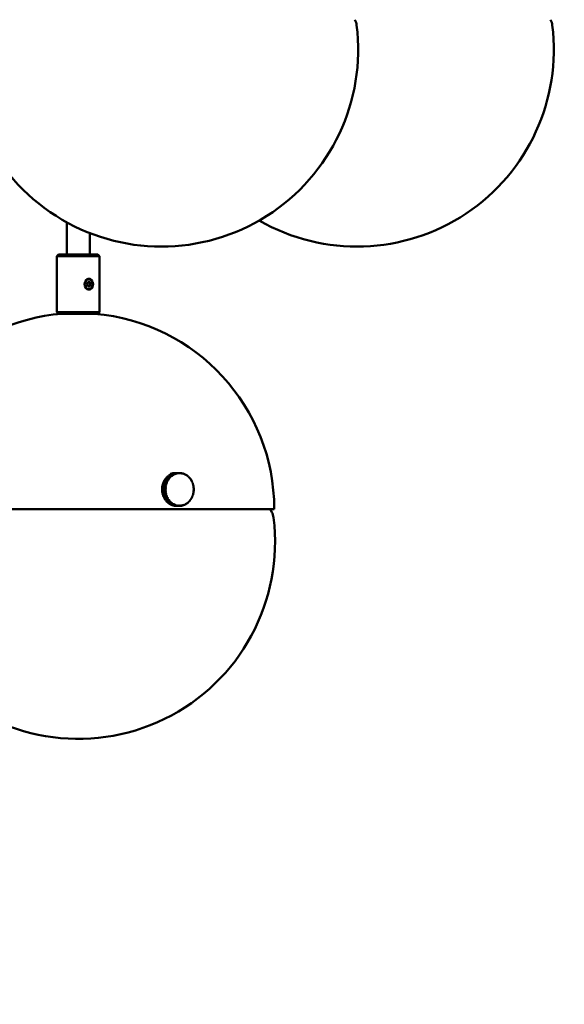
# Model space of a CAD drawing. Header units: millimetres. Extents: x 849 to 4035, y 828 to 3843.
# Tile 42 of 105: x 2431 to 2597, y 1395 to 1695. Entities that reach past the tile are written whole.
import ezdxf

# ---------------------------------------------------------------- set-up
doc = ezdxf.new("R2010")
doc.units = ezdxf.units.MM
doc.header["$LTSCALE"] = 15
doc.layers.add('Widoczne (ISO)', color=7, linetype='Continuous', lineweight=50)
doc.layers.add('Wymiar (ISO)', color=7, linetype='Continuous', lineweight=18)
doc.styles.add('Tekst notatki (ISO)', font='tahoma.ttf')
doc.dimstyles.new('Domyślne (ISO)', dxfattribs={"dimscale": 15, "dimtxt": 3, "dimasz": 3, "dimexe": 3.175, "dimexo": 0, "dimgap": 0.762, "dimtad": 1, "dimdec": 1, "dimlfac": 0.03937, "dimrnd": 1e-08, "dimzin": 0, "dimdsep": 46, "dimtxsty": 'Tekst notatki (ISO)', "dimblk": 'Filled-1', "dimcen": 0.09, "dimdle": 10, "dimse1": 1, "dimse2": 1, "dimclrd": 256, "dimclre": 256, "dimclrt": 256, "dimadec": 0, "dimazin": 0, "dimtfac": 0.666667, "dimtmove": 0, "dimatfit": 3, "dimfxl": 1, "dimtolj": 1, "dimlwd": 15, "dimlwe": 15, "dimarcsym": 0})

# ---------------------------------------------------------------- blocks, each defined once
blk = doc.blocks.new('Filled-1')
at = {"color": 0}
for p, q in [((0, 0), (-1, 0.25)), ((-1, 0.25), (-1, -0.25)), ((-1, 0), (0, 0)), ((-1, -0.25), (0, 0))]:
    blk.add_line(p, q, dxfattribs=at)
at = {"color": 0, "flags": 128}
blk.add_lwpolyline([(-1, -0.25), (0, 0), (-1, 0.25), (-1, -0.25)], dxfattribs=at)
at = {"color": 0}
blk.add_solid([(-1, -0.25), (0, 0), (-1, 0.25), (-1, -0.25)], dxfattribs=at)
blk = doc.blocks.new('*D6')
at = {"layer": 'Defpoints', "color": 0, "transparency": 16777216}
for p in [(2539.48, 1773.6), (2826.63, 1773.6), (2278.48, 1176.06)]:
    blk.add_point(p, dxfattribs=at)
at = {"layer": 'Wymiar (ISO)', "lineweight": 15, "transparency": 16777216}
blk.add_line((2826.63, 1221.06), (2826.63, 1728.6), dxfattribs=at)
at = {"layer": 'Wymiar (ISO)', "lineweight": 15, "transparency": 16777216, "xscale": 45, "yscale": 45, "zscale": 45}
for p, rotation in [((2826.63, 1773.6), 90), ((2826.63, 1176.06), 270)]:
    blk.add_blockref('Filled-1', p, dxfattribs=dict(at, rotation=rotation))
at = {"layer": 'Wymiar (ISO)', "lineweight": 18, "transparency": 16777216, "insert": (2692.21, 1366.31), "char_height": 45, "attachment_point": 1, "rotation": 90, "style": 'Tekst notatki (ISO)'}
blk.add_mtext('\\A1;23.5\\P598 mm', dxfattribs=at)
blk = doc.blocks.new('*D7')
at = {"layer": 'Defpoints', "color": 0, "transparency": 16777216}
for p in [(2505.32, 2308.97), (3058.48, 2308.97), (2278.48, 1176.06)]:
    blk.add_point(p, dxfattribs=at)
at = {"layer": 'Wymiar (ISO)', "lineweight": 15, "transparency": 16777216}
blk.add_line((3058.48, 1221.06), (3058.48, 2263.97), dxfattribs=at)
at = {"layer": 'Wymiar (ISO)', "lineweight": 15, "transparency": 16777216, "xscale": 45, "yscale": 45, "zscale": 45}
for p, rotation in [((3058.48, 2308.97), 90), ((3058.48, 1176.06), 270)]:
    blk.add_blockref('Filled-1', p, dxfattribs=dict(at, rotation=rotation))
at = {"layer": 'Wymiar (ISO)', "lineweight": 18, "transparency": 16777216, "insert": (2924.33, 1618.7), "char_height": 45, "attachment_point": 1, "rotation": 90, "style": 'Tekst notatki (ISO)'}
blk.add_mtext('\\A1;44.6\\P1133 mm', dxfattribs=at)
blk = doc.blocks.new('*D8')
at = {"layer": 'Defpoints', "color": 0, "transparency": 16777216}
for p in [(1978.86, 1686.06), (2593.48, 1686.06), (2593.48, 903.19)]:
    blk.add_point(p, dxfattribs=at)
at = {"layer": 'Wymiar (ISO)', "lineweight": 15, "transparency": 16777216}
blk.add_line((2023.86, 903.19), (2548.48, 903.19), dxfattribs=at)
at = {"layer": 'Wymiar (ISO)', "lineweight": 15, "transparency": 16777216, "xscale": 45, "yscale": 45, "zscale": 45, "rotation": 180}
blk.add_blockref('Filled-1', (1978.86, 903.19), dxfattribs=at)
at = {"layer": 'Wymiar (ISO)', "lineweight": 15, "transparency": 16777216, "xscale": 45, "yscale": 45, "zscale": 45}
blk.add_blockref('Filled-1', (2593.48, 903.19), dxfattribs=at)
at = {"layer": 'Wymiar (ISO)', "lineweight": 18, "transparency": 16777216, "insert": (2193.95, 1037.52), "char_height": 45, "attachment_point": 1, "style": 'Tekst notatki (ISO)'}
blk.add_mtext('\\A1;24.8\\P63 mm', dxfattribs=at)

msp = doc.modelspace()

# ---------------------------------------------------------------- linework, layer by layer
at = {"layer": 'Widoczne (ISO)'}
for p, q in [((2444.98, 1633.45), (2444.98, 1623.6)), ((2451.98, 1630.18), (2451.98, 1623.6)), ((2442.48, 1623.6), (2441.98, 1623.1)), ((2454.98, 1623.1), (2441.98, 1623.1)), ((2441.98, 1623.1), (2441.98, 1606.1)), ((2442.48, 1623.6), (2454.48, 1623.6)), ((2454.48, 1623.6), (2454.98, 1623.1)), ((2454.98, 1623.1), (2454.98, 1606.1)), ((2450.98, 1614.6), (2451.36, 1615.35)), ((2451.36, 1613.85), (2450.98, 1614.6)), ((2451.36, 1615.35), (2452.11, 1615.35)), ((2451.61, 1615.35), (2451.98, 1614.6)), ((2451.98, 1614.6), (2451.61, 1613.85)), ((2452.48, 1614.6), (2451.98, 1614.6)), ((2452.11, 1615.35), (2452.48, 1614.6)), ((2452.48, 1614.6), (2452.11, 1613.85)), ((2452.11, 1613.85), (2451.36, 1613.85)), ((2441.98, 1606.1), (2454.98, 1606.1)), ((2442.48, 1605.6), (2441.98, 1606.1)), ((2454.48, 1605.6), (2442.48, 1605.6)), ((2454.48, 1605.6), (2454.98, 1606.1)), ((2478.84, 1557.03), (2477.84, 1557.03)), ((2477.85, 1557.06), (2477.86, 1557.06)), ((2477.93, 1557.04), (2478.93, 1557.04)), ((2477.93, 1557.03), (2477.93, 1557.04)), ((2479.18, 1557.06), (2478.18, 1557.06)), ((2478.27, 1557.06), (2479.27, 1557.06)), ((2478.27, 1557.06), (2478.27, 1557.06)), ((2479.36, 1557.06), (2478.36, 1557.06)), ((2479.52, 1557.05), (2479.61, 1557.05)), ((2479.86, 1557.01), (2479.95, 1557.01)), ((2475.42, 1554.15), (2474.42, 1554.15)), ((2474.46, 1554.24), (2475.46, 1554.24)), ((2474.54, 1554.2), (2474.46, 1554.24)), ((2474.52, 1554.15), (2474.54, 1554.2)), ((2474.54, 1554.2), (2475.56, 1554.2)), ((2475.58, 1554.5), (2474.58, 1554.5)), ((2474.62, 1554.58), (2475.62, 1554.58)), ((2474.69, 1554.53), (2474.62, 1554.58)), ((2474.68, 1554.5), (2474.69, 1554.53)), ((2474.69, 1554.53), (2475.72, 1554.53)), ((2475.75, 1554.83), (2474.75, 1554.83)), ((2474.8, 1554.92), (2475.8, 1554.92)), ((2474.87, 1554.86), (2474.8, 1554.92)), ((2474.86, 1554.83), (2474.87, 1554.86)), ((2474.87, 1554.86), (2475.89, 1554.86)), ((2475.95, 1555.15), (2474.95, 1555.15)), ((2475.01, 1555.23), (2476.01, 1555.23)), ((2475.07, 1555.17), (2475.01, 1555.23)), ((2475.06, 1555.15), (2475.07, 1555.17)), ((2475.07, 1555.17), (2476.09, 1555.17)), ((2476.17, 1555.45), (2475.17, 1555.45)), ((2475.23, 1555.52), (2476.23, 1555.52)), ((2475.3, 1555.45), (2475.23, 1555.52)), ((2475.29, 1555.45), (2475.3, 1555.45)), ((2475.3, 1555.45), (2476.31, 1555.45)), ((2476.41, 1555.73), (2475.41, 1555.73)), ((2475.48, 1555.79), (2476.48, 1555.79)), ((2475.53, 1555.73), (2475.48, 1555.79)), ((2476.67, 1555.98), (2475.67, 1555.98)), ((2475.74, 1556.04), (2476.74, 1556.04)), ((2475.78, 1555.98), (2475.74, 1556.04)), ((2476.95, 1556.21), (2475.95, 1556.21)), ((2476.02, 1556.27), (2477.02, 1556.27)), ((2476.05, 1556.21), (2476.02, 1556.27)), ((2477.24, 1556.42), (2476.24, 1556.42)), ((2476.31, 1556.47), (2477.31, 1556.47)), ((2476.33, 1556.42), (2476.31, 1556.47)), ((2476.42, 1555.72), (2476.55, 1555.72)), ((2477.54, 1556.6), (2476.54, 1556.6)), ((2476.62, 1556.64), (2477.62, 1556.64)), ((2476.63, 1556.6), (2476.62, 1556.64)), ((2476.69, 1555.97), (2476.81, 1555.97)), ((2477.85, 1556.75), (2476.85, 1556.75)), ((2476.93, 1556.78), (2477.93, 1556.78)), ((2476.94, 1556.75), (2476.93, 1556.78)), ((2476.98, 1556.19), (2477.08, 1556.19)), ((2478.18, 1556.87), (2477.18, 1556.87)), ((2477.26, 1556.9), (2478.26, 1556.9)), ((2477.27, 1556.87), (2477.26, 1556.9)), ((2477.28, 1556.38), (2477.36, 1556.38)), ((2478.51, 1556.96), (2477.51, 1556.96)), ((2477.58, 1556.55), (2477.65, 1556.55)), ((2477.59, 1556.98), (2478.59, 1556.98)), ((2477.59, 1556.96), (2477.59, 1556.98)), ((2477.9, 1556.69), (2477.96, 1556.69)), ((2478.23, 1556.8), (2478.26, 1556.8)), ((2478.56, 1556.88), (2478.56, 1556.88)), ((2480.2, 1556.95), (2480.28, 1556.95)), ((2480.53, 1556.85), (2480.61, 1556.85)), ((2480.86, 1556.72), (2480.93, 1556.72)), ((2481.17, 1556.56), (2481.24, 1556.56)), ((2481.47, 1556.38), (2481.54, 1556.38)), ((2481.76, 1556.17), (2481.83, 1556.17)), ((2482.03, 1555.93), (2482.1, 1555.93)), ((2482.29, 1555.67), (2482.36, 1555.67)), ((2482.53, 1555.39), (2482.59, 1555.39)), ((2482.76, 1555.08), (2482.81, 1555.08)), ((2482.96, 1554.76), (2483, 1554.76)), ((2483.13, 1554.42), (2483.17, 1554.42)), ((2483.28, 1554.07), (2483.32, 1554.07)), ((2474.03, 1552.35), (2475.03, 1552.35)), ((2474.12, 1552.34), (2474.03, 1552.35)), ((2475.03, 1552.25), (2474.03, 1552.25)), ((2474.03, 1551.96), (2475.03, 1551.96)), ((2474.03, 1551.86), (2474.12, 1551.86)), ((2475.03, 1551.86), (2474.03, 1551.86)), ((2474.05, 1551.57), (2475.05, 1551.57)), ((2475.06, 1552.64), (2474.06, 1552.64)), ((2474.06, 1551.47), (2474.14, 1551.48)), ((2475.06, 1551.47), (2474.06, 1551.47)), ((2474.07, 1552.74), (2475.07, 1552.74)), ((2474.15, 1552.73), (2474.07, 1552.74)), ((2474.1, 1551.18), (2475.1, 1551.18)), ((2475.11, 1553.03), (2474.11, 1553.03)), ((2474.12, 1551.86), (2474.11, 1551.96)), ((2474.11, 1551.08), (2474.2, 1551.1)), ((2475.11, 1551.08), (2474.11, 1551.08)), ((2474.12, 1552.34), (2475.14, 1552.34)), ((2474.12, 1552.25), (2474.12, 1552.34)), ((2475.14, 1551.86), (2474.12, 1551.86)), ((2474.13, 1553.13), (2475.13, 1553.13)), ((2474.21, 1553.11), (2474.13, 1553.13)), ((2474.14, 1552.64), (2474.15, 1552.73)), ((2474.14, 1551.48), (2474.14, 1551.57)), ((2475.17, 1551.48), (2474.14, 1551.48)), ((2474.15, 1552.73), (2475.18, 1552.73)), ((2474.2, 1551.1), (2474.18, 1551.18)), ((2475.19, 1553.41), (2474.19, 1553.41)), ((2474.2, 1553.03), (2474.21, 1553.11)), ((2475.22, 1551.1), (2474.2, 1551.1)), ((2474.21, 1553.51), (2475.21, 1553.51)), ((2474.3, 1553.48), (2474.21, 1553.51)), ((2474.21, 1553.11), (2475.23, 1553.11)), ((2474.28, 1553.41), (2474.3, 1553.48)), ((2475.29, 1553.78), (2474.29, 1553.78)), ((2474.3, 1553.48), (2475.32, 1553.48)), ((2474.32, 1553.88), (2475.32, 1553.88)), ((2474.4, 1553.84), (2474.32, 1553.88)), ((2474.39, 1553.78), (2474.4, 1553.84)), ((2474.4, 1553.84), (2475.43, 1553.84)), ((2483.41, 1553.71), (2483.45, 1553.71)), ((2483.51, 1553.33), (2483.55, 1553.33)), ((2483.61, 1551.09), (2483.57, 1551.09)), ((2483.59, 1552.95), (2483.62, 1552.95)), ((2483.63, 1552.56), (2483.67, 1552.56)), ((2483.66, 1551.48), (2483.63, 1551.48)), ((2483.65, 1552.17), (2483.69, 1552.17)), ((2483.68, 1551.87), (2483.65, 1551.87)), ((2474.17, 1550.79), (2475.17, 1550.79)), ((2474.19, 1550.7), (2474.28, 1550.72)), ((2475.19, 1550.7), (2474.19, 1550.7)), ((2474.28, 1550.72), (2474.26, 1550.79)), ((2474.27, 1550.42), (2475.27, 1550.42)), ((2475.3, 1550.72), (2474.28, 1550.72)), ((2474.3, 1550.32), (2474.38, 1550.36)), ((2475.3, 1550.32), (2474.3, 1550.32)), ((2474.38, 1550.36), (2474.36, 1550.42)), ((2475.4, 1550.36), (2474.38, 1550.36)), ((2474.39, 1550.05), (2475.39, 1550.05)), ((2474.43, 1549.96), (2474.51, 1550)), ((2475.43, 1549.96), (2474.43, 1549.96)), ((2474.51, 1550), (2474.49, 1550.05)), ((2475.53, 1550), (2474.51, 1550)), ((2474.54, 1549.7), (2475.54, 1549.7)), ((2474.58, 1549.61), (2474.66, 1549.66)), ((2475.58, 1549.61), (2474.58, 1549.61)), ((2474.66, 1549.66), (2474.64, 1549.7)), ((2475.68, 1549.66), (2474.66, 1549.66)), ((2474.71, 1549.36), (2475.71, 1549.36)), ((2474.76, 1549.28), (2474.83, 1549.33)), ((2475.76, 1549.28), (2474.76, 1549.28)), ((2474.83, 1549.33), (2474.82, 1549.36)), ((2475.85, 1549.33), (2474.83, 1549.33)), ((2474.91, 1549.04), (2475.91, 1549.04)), ((2474.96, 1548.96), (2475.03, 1549.02)), ((2475.96, 1548.96), (2474.96, 1548.96)), ((2475.03, 1549.02), (2475.02, 1549.04)), ((2476.05, 1549.02), (2475.03, 1549.02)), ((2475.12, 1548.74), (2476.12, 1548.74)), ((2475.18, 1548.66), (2475.25, 1548.73)), ((2476.18, 1548.66), (2475.18, 1548.66)), ((2475.25, 1548.73), (2475.24, 1548.74)), ((2476.26, 1548.73), (2475.25, 1548.73)), ((2475.36, 1548.45), (2476.36, 1548.45)), ((2475.42, 1548.38), (2475.48, 1548.45)), ((2476.42, 1548.38), (2475.42, 1548.38)), ((2475.61, 1548.19), (2476.61, 1548.19)), ((2475.68, 1548.13), (2475.73, 1548.19)), ((2476.68, 1548.13), (2475.68, 1548.13)), ((2476.5, 1548.46), (2476.37, 1548.46)), ((2476.75, 1548.21), (2476.63, 1548.21)), ((2482.04, 1548.14), (2481.97, 1548.14)), ((2482.3, 1548.39), (2482.23, 1548.39)), ((2482.54, 1548.67), (2482.48, 1548.67)), ((2482.76, 1548.97), (2482.71, 1548.97)), ((2482.96, 1549.29), (2482.91, 1549.29)), ((2483.14, 1549.62), (2483.1, 1549.62)), ((2483.29, 1549.98), (2483.25, 1549.98)), ((2483.42, 1550.34), (2483.39, 1550.34)), ((2483.53, 1550.71), (2483.49, 1550.71)), ((2423.23, 1546.06), (2508.23, 1546.06)), ((2475.89, 1547.96), (2476.89, 1547.96)), ((2475.96, 1547.9), (2475.99, 1547.96)), ((2476.96, 1547.9), (2475.96, 1547.9)), ((2476.17, 1547.74), (2477.17, 1547.74)), ((2476.25, 1547.69), (2476.27, 1547.74)), ((2477.25, 1547.69), (2476.25, 1547.69)), ((2476.47, 1547.56), (2477.47, 1547.56)), ((2476.55, 1547.52), (2476.57, 1547.56)), ((2477.55, 1547.52), (2476.55, 1547.52)), ((2476.78, 1547.4), (2477.78, 1547.4)), ((2476.87, 1547.37), (2476.88, 1547.4)), ((2477.87, 1547.37), (2476.87, 1547.37)), ((2477.02, 1547.98), (2476.92, 1547.98)), ((2477.11, 1547.27), (2478.11, 1547.27)), ((2477.19, 1547.25), (2477.2, 1547.27)), ((2478.19, 1547.25), (2477.19, 1547.25)), ((2477.3, 1547.78), (2477.21, 1547.78)), ((2477.43, 1547.18), (2478.43, 1547.18)), ((2477.59, 1547.61), (2477.52, 1547.61)), ((2477.52, 1547.16), (2477.52, 1547.18)), ((2478.52, 1547.16), (2477.52, 1547.16)), ((2477.77, 1547.11), (2478.77, 1547.11)), ((2477.89, 1547.46), (2477.83, 1547.46)), ((2477.86, 1547.09), (2477.86, 1547.11)), ((2478.86, 1547.09), (2477.86, 1547.09)), ((2478.11, 1547.07), (2479.11, 1547.07)), ((2478.2, 1547.34), (2478.16, 1547.34)), ((2478.19, 1547.06), (2478.19, 1547.07)), ((2479.19, 1547.06), (2478.19, 1547.06)), ((2479.36, 1547.06), (2478.36, 1547.06)), ((2478.5, 1547.25), (2478.49, 1547.25)), ((2479.53, 1547.07), (2479.45, 1547.07)), ((2479.87, 1547.1), (2479.79, 1547.1)), ((2480.21, 1547.16), (2480.13, 1547.16)), ((2480.54, 1547.25), (2480.46, 1547.25)), ((2480.86, 1547.37), (2480.79, 1547.37)), ((2481.18, 1547.52), (2481.1, 1547.52)), ((2481.48, 1547.7), (2481.41, 1547.7)), ((2481.77, 1547.91), (2481.7, 1547.91)), ((2507.04, 1546.06), (2507.49, 1545.19))]:
    msp.add_line(p, q, dxfattribs=at)
for centre, radius, start, end in [((2528.4, 1692.88), 5, 7.1241, 27.4943), ((2588.06, 1692.88), 5, 7.1241, 27.4943), ((2473.82, 1686.06), 60, 172.8759, 7.1241), ((2533.48, 1686.06), 60, 240.188, 7.1241), ((2448.48, 1546.06), 59.75, 94.8002, 135.3405), ((2448.48, 1546.06), 59.75, 0, 85.1998), ((2503.06, 1542.88), 5, 7.1241, 27.4943), ((2448.48, 1536.06), 60, 224.9005, 7.1241)]:
    msp.add_arc(centre, radius, start, end, dxfattribs=at)
msp.add_ellipse((2451.73, 1614.6), major_axis=(0, -1.5), ratio=0.866025, dxfattribs=at)
for centre, major_axis, ratio, start_param, end_param in [((2477.86, 1552.06), (0, 5), 0.866025, 6.225418, 6.572872), ((2478.36, 1552.06), (0, 5), 0.866025, 0.119379, 0.177918), ((2478.36, 1552.06), (0, 5), 0.866025, 0.040839, 0.099378), ((2478.36, 1552.06), (0, 5), 0.866025, 0, 0.020839), ((2479.36, 1552.06), (0, 5), 0.866025, 0.119379, 0.177918), ((2476.69, 1552.06), (-0.91, 7.19), 0.497012, 5.394899, 5.410436), ((2479.36, 1552.06), (0, 5), 0.866025, 0.040839, 0.099378), ((2476.78, 1552.07), (0.91, -7.19), 0.497012, 2.253306, 2.268843), ((2476.69, 1552.06), (-0.26, 7.25), 0.499762, 5.440039, 5.455577), ((2476.78, 1552.06), (0.26, -7.25), 0.499762, 2.298447, 2.313984), ((2479.36, 1552.06), (0, 5), 0.866025, 6.245484, 6.304024), ((2476.69, 1552.06), (0.4, 7.24), 0.499431, 5.485362, 5.5009), ((2476.78, 1552.06), (-0.4, -7.24), 0.499431, 2.34377, 2.359307), ((2479.36, 1552.06), (0, 5), 0.866025, 6.166945, 6.225484), ((2476.69, 1552.07), (1.05, 7.17), 0.496021, 5.530404, 5.545941), ((2476.78, 1552.05), (-1.05, -7.17), 0.496021, 2.388811, 2.404348), ((2479.36, 1552.06), (0, 5), 0.866025, 6.088405, 6.146944), ((2478.36, 1552.06), (0, 5), 0.866025, 1.140396, 1.198936), ((2478.36, 1552.06), (0, 5), 0.866025, 1.061856, 1.120396), ((2478.36, 1552.06), (0, 5), 0.866025, 0.983317, 1.041856), ((2478.36, 1552.06), (0, 5), 0.866025, 0.904777, 0.963316), ((2478.36, 1552.06), (0, 5), 0.866025, 0.826237, 0.884777), ((2478.36, 1552.06), (0, 5), 0.866025, 0.747697, 0.806237), ((2479.36, 1552.06), (0, 5), 0.866025, 1.140396, 1.198936), ((2476.71, 1552.02), (-6.71, 2.74), 0.213151, 4.976543, 4.99208), ((2479.36, 1552.06), (0, 5), 0.866025, 1.061856, 1.120396), ((2476.75, 1552.11), (6.71, -2.74), 0.213151, 1.83495, 1.850487), ((2478.36, 1552.06), (0, 5), 0.866025, 0.669157, 0.727697), ((2479.4, 1552.06), (0, -4.92), 0.866025, 4.261822, 4.282156), ((2476.71, 1552.02), (-6.5, 3.21), 0.24798, 4.993121, 5.008658), ((2479.36, 1552.06), (0, 5), 0.866025, 0.983317, 1.041856), ((2476.75, 1552.1), (6.5, -3.21), 0.24798, 1.851528, 1.867066), ((2479.4, 1552.06), (0, -4.92), 0.866025, 4.183282, 4.203616), ((2478.36, 1552.06), (0, 5), 0.866025, 0.590618, 0.649157), ((2476.71, 1552.02), (-6.25, 3.68), 0.28128, 5.012494, 5.028031), ((2479.36, 1552.06), (0, 5), 0.866025, 0.904777, 0.963316), ((2476.76, 1552.1), (6.25, -3.68), 0.28128, 1.870901, 1.886438), ((2479.4, 1552.06), (0, -4.92), 0.866025, 4.104742, 4.125076), ((2476.71, 1552.02), (-5.95, 4.14), 0.312847, 5.034675, 5.050212), ((2479.36, 1552.06), (0, 5), 0.866025, 0.826237, 0.884777), ((2476.76, 1552.1), (5.95, -4.14), 0.312847, 1.893083, 1.90862), ((2478.36, 1552.06), (0, 5), 0.866025, 0.512078, 0.570617), ((2479.4, 1552.06), (0, -4.92), 0.866025, 4.026202, 4.046537), ((2476.7, 1552.02), (-5.62, 4.58), 0.342484, 5.059666, 5.075203), ((2479.36, 1552.06), (0, 5), 0.866025, 0.747697, 0.806237), ((2476.76, 1552.1), (5.62, -4.58), 0.342484, 1.918073, 1.93361), ((2479.4, 1552.06), (0, -4.92), 0.866025, 3.947662, 3.967997), ((2478.36, 1552.06), (0, 5), 0.866025, 0.433538, 0.492077), ((2476.7, 1552.03), (-5.25, 5), 0.37001, 5.087445, 5.102982), ((2479.36, 1552.06), (0, 5), 0.866025, 0.669157, 0.727697), ((2476.76, 1552.09), (5.25, -5), 0.37001, 1.945852, 1.961389), ((2479.4, 1552.06), (0, -4.92), 0.866025, 3.869122, 3.889457), ((2478.36, 1552.06), (0, 5), 0.866025, 0.354998, 0.413538), ((2476.7, 1552.03), (-4.83, 5.4), 0.395254, 5.117962, 5.1335), ((2479.36, 1552.06), (0, 5), 0.866025, 0.590618, 0.649157), ((2476.77, 1552.09), (4.83, -5.4), 0.395254, 1.97637, 1.991907), ((2479.4, 1552.06), (0, -4.92), 0.866025, 3.790583, 3.810917), ((2478.36, 1552.06), (0, 5), 0.866025, 0.276458, 0.334998), ((2476.7, 1552.03), (-4.38, 5.78), 0.418062, 5.151133, 5.16667), ((2479.36, 1552.06), (0, 5), 0.866025, 0.512078, 0.570617), ((2476.77, 1552.09), (4.38, -5.78), 0.418062, 2.00954, 2.025078), ((2479.4, 1552.06), (0, -4.92), 0.866025, 3.712043, 3.732377), ((2476.69, 1552.04), (-3.88, 6.12), 0.438292, 5.186827, 5.202364), ((2478.36, 1552.06), (0, 5), 0.866025, 0.197919, 0.256458), ((2479.36, 1552.06), (0, 5), 0.866025, 0.433538, 0.492077), ((2476.77, 1552.09), (3.88, -6.12), 0.438292, 2.045234, 2.060772), ((2479.4, 1552.06), (0, -4.92), 0.866025, 3.633503, 3.653838), ((2476.69, 1552.04), (-3.35, 6.43), 0.45582, 5.224864, 5.240401), ((2479.4, 1552.06), (0, -4.92), 0.866025, 3.554963, 3.575298), ((2479.36, 1552.06), (0, 5), 0.866025, 0.354998, 0.413538), ((2476.77, 1552.08), (3.35, -6.43), 0.45582, 2.083271, 2.098809), ((2476.69, 1552.04), (-2.78, 6.7), 0.470538, 5.265009, 5.280546), ((2479.4, 1552.06), (0, 4.92), 0.866025, 0.334831, 0.355165), ((2479.36, 1552.06), (0, 5), 0.866025, 0.276458, 0.334998), ((2476.77, 1552.08), (2.78, -6.7), 0.470538, 2.123416, 2.138953), ((2476.69, 1552.05), (-2.18, 6.91), 0.482355, 5.306969, 5.322506), ((2479.4, 1552.06), (0, 4.92), 0.866025, 0.256291, 0.276625), ((2479.36, 1552.06), (0, 5), 0.866025, 0.197919, 0.256458), ((2476.77, 1552.07), (2.18, -6.91), 0.482355, 2.165376, 2.180914), ((2476.69, 1552.05), (-1.55, 7.08), 0.491198, 5.350398, 5.365935), ((2479.4, 1552.06), (0, 4.92), 0.866025, 0.177751, 0.198086), ((2476.78, 1552.07), (1.55, -7.08), 0.491198, 2.208805, 2.224342), ((2479.4, 1552.06), (0, 4.92), 0.866025, 0.099211, 0.119546), ((2479.4, 1552.06), (0, 4.92), 0.866025, 0.020671, 0.041006), ((2479.4, 1552.06), (0, 4.92), 0.866025, 6.225317, 6.245651), ((2479.4, 1552.06), (0, 4.92), 0.866025, 6.146777, 6.167112), ((2476.69, 1552.07), (1.69, 7.05), 0.489553, 5.57471, 5.590247), ((2479.4, 1552.06), (0, 4.92), 0.866025, 6.068237, 6.088572), ((2476.78, 1552.05), (-1.69, -7.05), 0.489553, 2.433117, 2.448655), ((2479.36, 1552.06), (0, 5), 0.866025, 6.009865, 6.068404), ((2476.69, 1552.08), (2.31, 6.87), 0.480066, 5.617855, 5.633392), ((2479.4, 1552.06), (0, 4.92), 0.866025, 5.989698, 6.010032), ((2476.77, 1552.05), (-2.31, -6.87), 0.480066, 2.476263, 2.4918), ((2479.36, 1552.06), (0, 5), 0.866025, 5.931325, 5.989865), ((2476.69, 1552.08), (2.9, 6.64), 0.46762, 5.659453, 5.67499), ((2479.4, 1552.06), (0, 4.92), 0.866025, 5.911158, 5.931492), ((2476.77, 1552.04), (-2.9, -6.64), 0.46762, 2.51786, 2.533398), ((2479.36, 1552.06), (0, 5), 0.866025, 5.852785, 5.911325), ((2476.69, 1552.08), (3.47, 6.37), 0.452291, 5.699168, 5.714705), ((2479.4, 1552.06), (0, 4.92), 0.866025, 5.832618, 5.852952), ((2476.77, 1552.04), (-3.47, -6.37), 0.452291, 2.557575, 2.573113), ((2479.36, 1552.06), (0, -5), 0.866025, 2.632653, 2.691192), ((2476.7, 1552.09), (3.99, 6.05), 0.434173, 5.73672, 5.752257), ((2479.4, 1552.06), (0, 4.92), 0.866025, 5.754078, 5.774413), ((2476.77, 1552.04), (-3.99, -6.05), 0.434173, 2.595127, 2.610665), ((2479.36, 1552.06), (0, -5), 0.866025, 2.554113, 2.612652), ((2476.7, 1552.09), (4.48, 5.7), 0.413378, 5.771886, 5.787423), ((2479.4, 1552.06), (0, 4.92), 0.866025, 5.675538, 5.695873), ((2476.77, 1552.03), (-4.48, -5.7), 0.413378, 2.630293, 2.64583), ((2479.36, 1552.06), (0, -5), 0.866025, 2.475573, 2.534113), ((2476.7, 1552.09), (4.93, 5.32), 0.390035, 5.804496, 5.820033), ((2479.4, 1552.06), (0, 4.92), 0.866025, 5.596998, 5.617333), ((2476.77, 1552.03), (-4.93, -5.32), 0.390035, 2.662903, 2.678441), ((2479.36, 1552.06), (0, -5), 0.866025, 2.397033, 2.455573), ((2476.7, 1552.1), (5.33, 4.91), 0.364287, 5.834431, 5.849969), ((2479.4, 1552.06), (0, 4.92), 0.866025, 5.518459, 5.538793), ((2476.76, 1552.03), (-5.33, -4.91), 0.364287, 2.692839, 2.708376), ((2479.36, 1552.06), (0, -5), 0.866025, 2.318494, 2.377033), ((2476.7, 1552.1), (5.7, 4.48), 0.336293, 5.861615, 5.877152), ((2479.4, 1552.06), (0, 4.92), 0.866025, 5.439919, 5.460253), ((2476.76, 1552.02), (-5.7, -4.48), 0.336293, 2.720022, 2.735559), ((2479.36, 1552.06), (0, -5), 0.866025, 2.239954, 2.298493), ((2476.71, 1552.1), (6.02, 4.04), 0.306225, 5.886003, 5.90154), ((2479.4, 1552.06), (0, 4.92), 0.866025, 5.361379, 5.381713), ((2476.76, 1552.02), (6.02, 4.04), 0.306225, 5.886003, 5.90154), ((2479.36, 1552.06), (0, -5), 0.866025, 2.161414, 2.219953), ((2476.71, 1552.1), (6.3, 3.58), 0.27427, 5.907581, 5.923118), ((2479.4, 1552.06), (0, 4.92), 0.866025, 5.282839, 5.303174), ((2476.76, 1552.02), (6.3, 3.58), 0.27427, 5.907581, 5.923118), ((2479.36, 1552.06), (0, -5), 0.866025, 2.082874, 2.141414), ((2476.71, 1552.11), (6.55, 3.11), 0.240624, 5.926352, 5.94189), ((2479.4, 1552.06), (0, 4.92), 0.866025, 5.204299, 5.224634), ((2476.75, 1552.02), (6.55, 3.11), 0.240624, 5.926352, 5.94189), ((2479.36, 1552.06), (0, -5), 0.866025, 2.004334, 2.062874), ((2476.71, 1552.11), (6.75, 2.64), 0.205494, 5.942333, 5.957871), ((2479.4, 1552.06), (0, 4.92), 0.866025, 5.12576, 5.146094), ((2476.75, 1552.02), (6.75, 2.64), 0.205494, 5.942333, 5.957871), ((2479.36, 1552.06), (0, -5), 0.866025, 1.925794, 1.984334), ((2478.36, 1552.06), (0, 5), 0.866025, 1.454556, 1.513095), ((2478.36, 1552.06), (0, 5), 0.866025, 1.533095, 1.591635), ((2478.36, 1552.06), (0, 5), 0.866025, 1.611635, 1.670175), ((2478.36, 1552.06), (0, 5), 0.866025, 1.690175, 1.748715), ((2478.36, 1552.06), (0, 5), 0.866025, 1.376016, 1.434555), ((2478.36, 1552.06), (0, 5), 0.866025, 1.768715, 1.827254), ((2478.36, 1552.06), (0, 5), 0.866025, 1.297476, 1.356015), ((2478.36, 1552.06), (0, 5), 0.866025, 1.218936, 1.277476), ((2479.36, 1552.06), (0, 5), 0.866025, 1.454556, 1.513095), ((2476.73, 1552.11), (7.24, -0.3), 0.023842, 1.793141, 1.808678), ((2476.73, 1552.01), (-7.24, 0.3), 0.023842, 4.934733, 4.950271), ((2479.36, 1552.06), (0, 5), 0.866025, 1.533095, 1.591635), ((2476.73, 1552.11), (7.25, 0.19), 0.015417, 4.474794, 4.490331), ((2476.73, 1552.01), (-7.25, -0.19), 0.015417, 1.333201, 1.348739), ((2479.36, 1552.06), (0, 5), 0.866025, 1.611635, 1.670175), ((2476.73, 1552.11), (7.22, 0.69), 0.05458, 4.472408, 4.487946), ((2476.73, 1552.01), (-7.21, 0.79), 0.062953, 4.937693, 4.953231), ((2476.74, 1552.01), (-7.22, -0.69), 0.05458, 1.330816, 1.346353), ((2479.36, 1552.06), (0, 5), 0.866025, 1.690175, 1.748715), ((2479.36, 1552.06), (0, 5), 0.866025, 1.376016, 1.434555), ((2476.74, 1552.11), (7.21, -0.79), 0.062953, 1.796101, 1.811638), ((2476.72, 1552.11), (7.15, 1.18), 0.093407, 4.467343, 4.482881), ((2476.72, 1552.01), (-7.14, 1.28), 0.101676, 4.943336, 4.958873), ((2476.74, 1552.01), (-7.15, -1.18), 0.093407, 1.325751, 1.341288), ((2479.36, 1552.06), (0, 5), 0.866025, 1.768715, 1.827254), ((2479.36, 1552.06), (0, 5), 0.866025, 1.297476, 1.356015), ((2476.74, 1552.11), (7.14, -1.28), 0.101676, 1.801743, 1.81728), ((2479.4, 1552.06), (0, -4.92), 0.866025, 4.654521, 4.674855), ((2479.4, 1552.06), (0, -4.92), 0.866025, 4.73306, 4.753395), ((2479.4, 1552.06), (0, -4.92), 0.866025, 4.8116, 4.831935), ((2479.4, 1552.06), (0, -4.92), 0.866025, 4.575981, 4.596315), ((2476.72, 1552.01), (-7.03, 1.77), 0.139773, 4.951676, 4.967213), ((2479.4, 1552.06), (0, -4.92), 0.866025, 4.89014, 4.910475), ((2479.36, 1552.06), (0, 5), 0.866025, 1.218936, 1.277476), ((2476.74, 1552.11), (7.03, -1.77), 0.139773, 1.810083, 1.82562), ((2479.4, 1552.06), (0, -4.92), 0.866025, 4.497441, 4.517776), ((2476.72, 1552.01), (-6.89, 2.26), 0.177007, 4.962736, 4.978274), ((2479.4, 1552.06), (0, -4.92), 0.866025, 4.418901, 4.439236), ((2476.75, 1552.11), (6.89, -2.26), 0.177007, 1.821144, 1.836681), ((2479.4, 1552.06), (0, -4.92), 0.866025, 4.340361, 4.360696), ((2476.72, 1552.11), (6.92, 2.15), 0.169097, 5.955548, 5.971085), ((2479.4, 1552.06), (0, 4.92), 0.866025, 5.04722, 5.067554), ((2476.75, 1552.01), (6.92, 2.15), 0.169097, 5.955548, 5.971085), ((2479.36, 1552.06), (0, -5), 0.866025, 1.847255, 1.905794), ((2476.72, 1552.11), (7.06, 1.67), 0.131658, 5.966022, 5.98156), ((2479.4, 1552.06), (0, 4.92), 0.866025, 4.96868, 4.989014), ((2476.74, 1552.01), (7.06, 1.67), 0.131658, 5.966022, 5.98156), ((2479.36, 1552.06), (0, -5), 0.866025, 1.768715, 1.827254), ((2479.4, 1552.06), (0, 4.92), 0.866025, 4.497441, 4.517776), ((2476.72, 1552.01), (7.14, -1.28), 0.101676, 0.295305, 0.310842), ((2476.72, 1552.11), (7.15, 1.18), 0.093407, 5.973782, 5.989319), ((2479.4, 1552.06), (0, 4.92), 0.866025, 4.89014, 4.910475), ((2476.74, 1552.11), (7.14, -1.28), 0.101676, 0.295305, 0.310842), ((2476.74, 1552.01), (7.15, 1.18), 0.093407, 5.973782, 5.989319), ((2479.36, 1552.06), (0, -5), 0.866025, 1.376016, 1.434555), ((2479.36, 1552.06), (0, -5), 0.866025, 1.690175, 1.748715), ((2476.73, 1552.11), (7.22, 0.69), 0.05458, 5.978847, 5.994384), ((2479.4, 1552.06), (0, 4.92), 0.866025, 4.8116, 4.831935), ((2479.4, 1552.06), (0, 4.92), 0.866025, 4.575981, 4.596315), ((2476.73, 1552.01), (7.21, -0.79), 0.062953, 0.289662, 0.3052), ((2476.74, 1552.01), (7.22, 0.69), 0.05458, 5.978847, 5.994384), ((2476.74, 1552.11), (7.21, -0.79), 0.062953, 0.289662, 0.3052), ((2476.73, 1552.11), (7.25, 0.19), 0.015417, 5.981232, 5.99677), ((2479.4, 1552.06), (0, 4.92), 0.866025, 4.73306, 4.753395), ((2476.73, 1552.01), (7.25, 0.19), 0.015417, 5.981232, 5.99677), ((2479.4, 1552.06), (0, 4.92), 0.866025, 4.654521, 4.674855), ((2476.73, 1552.11), (7.24, -0.3), 0.023842, 0.286702, 0.30224), ((2476.73, 1552.01), (7.24, -0.3), 0.023842, 0.286702, 0.30224), ((2479.36, 1552.06), (0, -5), 0.866025, 1.454556, 1.513095), ((2479.36, 1552.06), (0, -5), 0.866025, 1.611635, 1.670175), ((2479.36, 1552.06), (0, -5), 0.866025, 1.533095, 1.591635), ((2478.36, 1552.06), (0, 5), 0.866025, 1.847255, 1.905794), ((2478.36, 1552.06), (0, 5), 0.866025, 1.925794, 1.984334), ((2478.36, 1552.06), (0, 5), 0.866025, 2.004334, 2.062874), ((2478.36, 1552.06), (0, 5), 0.866025, 2.082874, 2.141414), ((2478.36, 1552.06), (0, 5), 0.866025, 2.161414, 2.219953), ((2478.36, 1552.06), (0, 5), 0.866025, 2.239954, 2.298493), ((2476.72, 1552.11), (7.06, 1.67), 0.131658, 4.459584, 4.475121), ((2478.36, 1552.06), (0, 5), 0.866025, 2.318494, 2.377033), ((2476.74, 1552.01), (-7.06, -1.67), 0.131658, 1.317991, 1.333529), ((2479.36, 1552.06), (0, 5), 0.866025, 1.847255, 1.905794), ((2476.72, 1552.11), (6.92, 2.15), 0.169097, 4.44911, 4.464647), ((2479.4, 1552.06), (0, -4.92), 0.866025, 4.96868, 4.989014), ((2476.75, 1552.01), (-6.92, -2.15), 0.169097, 1.307517, 1.323054), ((2479.36, 1552.06), (0, 5), 0.866025, 1.925794, 1.984334), ((2479.4, 1552.06), (0, -4.92), 0.866025, 5.04722, 5.067554), ((2476.71, 1552.11), (6.75, 2.64), 0.205494, 4.435895, 4.451432), ((2478.36, 1552.06), (0, 5), 0.866025, 2.397033, 2.455573), ((2476.75, 1552.02), (-6.75, -2.64), 0.205494, 1.294302, 1.30984), ((2479.36, 1552.06), (0, 5), 0.866025, 2.004334, 2.062874), ((2479.4, 1552.06), (0, -4.92), 0.866025, 5.12576, 5.146094), ((2476.71, 1552.11), (6.55, 3.11), 0.240624, 4.419914, 4.435451), ((2476.75, 1552.02), (-6.55, -3.11), 0.240624, 1.278321, 1.293859), ((2479.36, 1552.06), (0, 5), 0.866025, 2.082874, 2.141414), ((2479.4, 1552.06), (0, -4.92), 0.866025, 5.204299, 5.224634), ((2478.36, 1552.06), (0, 5), 0.866025, 2.475573, 2.534113), ((2476.71, 1552.1), (6.3, 3.58), 0.27427, 4.401143, 4.41668), ((2476.76, 1552.02), (-6.3, -3.58), 0.27427, 1.25955, 1.275087), ((2479.36, 1552.06), (0, 5), 0.866025, 2.161414, 2.219953), ((2479.4, 1552.06), (0, -4.92), 0.866025, 5.282839, 5.303174), ((2476.71, 1552.1), (6.02, 4.04), 0.306225, 4.379565, 4.395102), ((2476.76, 1552.02), (-6.02, -4.04), 0.306225, 1.237972, 1.25351), ((2479.36, 1552.06), (0, 5), 0.866025, 2.239954, 2.298493), ((2479.4, 1552.06), (0, -4.92), 0.866025, 5.361379, 5.381713), ((2476.7, 1552.1), (5.7, 4.48), 0.336293, 4.355176, 4.370714), ((2476.76, 1552.02), (-5.7, -4.48), 0.336293, 1.213584, 1.229121), ((2479.36, 1552.06), (0, 5), 0.866025, 2.318494, 2.377033), ((2479.4, 1552.06), (0, -4.92), 0.866025, 5.439919, 5.460253), ((2476.7, 1552.1), (5.33, 4.91), 0.364287, 4.327993, 4.34353), ((2476.76, 1552.03), (-5.33, -4.91), 0.364287, 1.1864, 1.201938), ((2479.36, 1552.06), (0, 5), 0.866025, 2.397033, 2.455573), ((2479.4, 1552.06), (0, -4.92), 0.866025, 5.518459, 5.538793), ((2476.7, 1552.09), (4.93, 5.32), 0.390035, 4.298058, 4.313595), ((2476.77, 1552.03), (-4.93, -5.32), 0.390035, 1.156465, 1.172002), ((2479.36, 1552.06), (0, 5), 0.866025, 2.475573, 2.534113), ((2479.4, 1552.06), (0, -4.92), 0.866025, 5.596998, 5.617333), ((2476.7, 1552.09), (4.48, 5.7), 0.413378, 4.265447, 4.280985), ((2479.4, 1552.06), (0, -4.92), 0.866025, 5.675538, 5.695873), ((2479.36, 1552.06), (0, -5), 0.866025, 0.590618, 0.649157), ((2479.4, 1552.06), (0, 4.92), 0.866025, 3.790583, 3.810917), ((2476.7, 1552.03), (-4.83, 5.4), 0.395254, 3.611524, 3.627061), ((2479.36, 1552.06), (0, -5), 0.866025, 0.669157, 0.727697), ((2476.77, 1552.09), (4.83, -5.4), 0.395254, 0.469931, 0.485469), ((2479.4, 1552.06), (0, 4.92), 0.866025, 3.869122, 3.889457), ((2476.7, 1552.03), (-5.25, 5), 0.37001, 3.581006, 3.596544), ((2476.76, 1552.09), (5.25, -5), 0.37001, 0.439414, 0.454951), ((2479.36, 1552.06), (0, -5), 0.866025, 0.747697, 0.806237), ((2479.4, 1552.06), (0, 4.92), 0.866025, 3.947662, 3.967997), ((2476.7, 1552.02), (-5.62, 4.58), 0.342484, 3.553228, 3.568765), ((2476.76, 1552.1), (5.62, -4.58), 0.342484, 0.411635, 0.427172), ((2479.36, 1552.06), (0, -5), 0.866025, 0.826237, 0.884777), ((2479.4, 1552.06), (0, 4.92), 0.866025, 4.026202, 4.046537), ((2476.71, 1552.02), (5.95, -4.14), 0.312847, 0.386644, 0.402181), ((2476.76, 1552.1), (5.95, -4.14), 0.312847, 0.386644, 0.402181), ((2479.36, 1552.06), (0, -5), 0.866025, 0.904777, 0.963316), ((2479.4, 1552.06), (0, 4.92), 0.866025, 4.104742, 4.125076), ((2476.71, 1552.02), (6.25, -3.68), 0.28128, 0.364463, 0.38), ((2476.76, 1552.1), (6.25, -3.68), 0.28128, 0.364463, 0.38), ((2479.36, 1552.06), (0, -5), 0.866025, 0.983317, 1.041856), ((2479.4, 1552.06), (0, 4.92), 0.866025, 4.183282, 4.203616), ((2476.71, 1552.02), (6.5, -3.21), 0.24798, 0.34509, 0.360627), ((2476.75, 1552.1), (6.5, -3.21), 0.24798, 0.34509, 0.360627), ((2479.36, 1552.06), (0, -5), 0.866025, 1.061856, 1.120396), ((2479.4, 1552.06), (0, 4.92), 0.866025, 4.261822, 4.282156), ((2476.71, 1552.02), (6.71, -2.74), 0.213151, 0.328512, 0.344049), ((2476.75, 1552.11), (6.71, -2.74), 0.213151, 0.328512, 0.344049), ((2479.36, 1552.06), (0, -5), 0.866025, 1.140396, 1.198936), ((2479.4, 1552.06), (0, 4.92), 0.866025, 4.340361, 4.360696), ((2476.72, 1552.01), (6.89, -2.26), 0.177007, 0.314705, 0.330243), ((2476.75, 1552.11), (6.89, -2.26), 0.177007, 0.314705, 0.330243), ((2479.36, 1552.06), (0, -5), 0.866025, 1.218936, 1.277476), ((2479.4, 1552.06), (0, 4.92), 0.866025, 4.418901, 4.439236), ((2476.72, 1552.01), (7.03, -1.77), 0.139773, 0.303645, 0.319182), ((2476.74, 1552.11), (7.03, -1.77), 0.139773, 0.303645, 0.319182), ((2479.36, 1552.06), (0, -5), 0.866025, 1.297476, 1.356015), ((2478.36, 1552.06), (0, 5), 0.866025, 2.554113, 2.612652), ((2478.36, 1552.06), (0, 5), 0.866025, 2.632653, 2.691192), ((2478.36, 1552.06), (0, -5), 0.866025, 5.852785, 5.911325), ((2478.36, 1552.06), (0, -5), 0.866025, 5.931325, 5.989865), ((2476.77, 1552.03), (-4.48, -5.7), 0.413378, 1.123855, 1.139392), ((2479.36, 1552.06), (0, 5), 0.866025, 2.554113, 2.612652), ((2476.7, 1552.09), (3.99, 6.05), 0.434173, 4.230282, 4.245819), ((2478.36, 1552.06), (0, -5), 0.866025, 6.009865, 6.068404), ((2479.4, 1552.06), (0, -4.92), 0.866025, 5.754078, 5.774413), ((2476.77, 1552.04), (-3.99, -6.05), 0.434173, 1.088689, 1.104226), ((2479.36, 1552.06), (0, 5), 0.866025, 2.632653, 2.691192), ((2476.69, 1552.08), (3.47, 6.37), 0.452291, 4.19273, 4.208267), ((2478.36, 1552.06), (0, -5), 0.866025, 6.088405, 6.146944), ((2479.4, 1552.06), (0, -4.92), 0.866025, 5.832618, 5.852952), ((2476.77, 1552.04), (-3.47, -6.37), 0.452291, 1.051137, 1.066674), ((2479.36, 1552.06), (0, -5), 0.866025, 5.852785, 5.911325), ((2476.69, 1552.08), (2.9, 6.64), 0.46762, 4.153015, 4.168552), ((2479.4, 1552.06), (0, -4.92), 0.866025, 5.911158, 5.931492), ((2478.36, 1552.06), (0, -5), 0.866025, 6.166945, 6.225484), ((2476.77, 1552.04), (-2.9, -6.64), 0.46762, 1.011422, 1.026959), ((2479.36, 1552.06), (0, -5), 0.866025, 5.931325, 5.989865), ((2476.69, 1552.08), (2.31, 6.87), 0.480066, 4.111417, 4.126954), ((2479.4, 1552.06), (0, -4.92), 0.866025, 5.989698, 6.010032), ((2476.77, 1552.05), (-2.31, -6.87), 0.480066, 0.969824, 0.985361), ((2479.36, 1552.06), (0, -5), 0.866025, 6.009865, 6.068404), ((2478.36, 1552.06), (0, -5), 0.866025, 6.245484, 6.283185), ((2476.69, 1552.07), (1.69, 7.05), 0.489553, 4.068272, 4.083809), ((2479.4, 1552.06), (0, -4.92), 0.866025, 6.068237, 6.088572), ((2476.78, 1552.05), (-1.69, -7.05), 0.489553, 0.926679, 0.942216), ((2479.36, 1552.06), (0, -5), 0.866025, 6.088405, 6.146944), ((2476.69, 1552.07), (1.05, 7.17), 0.496021, 4.023965, 4.039503), ((2479.4, 1552.06), (0, -4.92), 0.866025, 6.146777, 6.167112), ((2476.78, 1552.05), (-1.05, -7.17), 0.496021, 0.882373, 0.89791), ((2479.36, 1552.06), (0, -5), 0.866025, 6.166945, 6.225484), ((2476.69, 1552.06), (0.4, 7.24), 0.499431, 3.978924, 3.994461), ((2479.4, 1552.06), (0, -4.92), 0.866025, 6.225317, 6.245651), ((2476.78, 1552.06), (-0.4, -7.24), 0.499431, 0.837331, 0.852869), ((2479.36, 1552.06), (0, -5), 0.866025, 6.245484, 6.304024), ((2476.69, 1552.06), (-0.26, 7.25), 0.499762, 3.933601, 3.949138), ((2479.4, 1552.06), (0, -4.92), 0.866025, 0.020671, 0.041006), ((2476.78, 1552.06), (0.26, -7.25), 0.499762, 0.792009, 0.807546), ((2479.36, 1552.06), (0, -5), 0.866025, 0.040839, 0.099378), ((2476.69, 1552.06), (-0.91, 7.19), 0.497012, 3.888461, 3.903998), ((2479.4, 1552.06), (0, -4.92), 0.866025, 0.099211, 0.119546), ((2476.78, 1552.07), (0.91, -7.19), 0.497012, 0.746868, 0.762405), ((2479.36, 1552.06), (0, -5), 0.866025, 0.119379, 0.177918), ((2476.69, 1552.05), (-1.55, 7.08), 0.491198, 3.843959, 3.859496), ((2479.4, 1552.06), (0, -4.92), 0.866025, 0.177751, 0.198086), ((2476.78, 1552.07), (1.55, -7.08), 0.491198, 0.702367, 0.717904), ((2479.36, 1552.06), (0, -5), 0.866025, 0.197919, 0.256458), ((2476.69, 1552.05), (-2.18, 6.91), 0.482355, 3.800531, 3.816068), ((2479.4, 1552.06), (0, -4.92), 0.866025, 0.256291, 0.276625), ((2479.36, 1552.06), (0, -5), 0.866025, 0.276458, 0.334998), ((2476.77, 1552.07), (2.18, -6.91), 0.482355, 0.658938, 0.674475), ((2476.69, 1552.04), (-2.78, 6.7), 0.470538, 3.75857, 3.774108), ((2479.4, 1552.06), (0, -4.92), 0.866025, 0.334831, 0.355165), ((2479.36, 1552.06), (0, -5), 0.866025, 0.354998, 0.413538), ((2476.77, 1552.08), (2.78, -6.7), 0.470538, 0.616978, 0.632515), ((2476.69, 1552.04), (-3.35, 6.43), 0.45582, 3.718426, 3.733963), ((2479.4, 1552.06), (0, 4.92), 0.866025, 3.554963, 3.575298), ((2479.36, 1552.06), (0, -5), 0.866025, 0.433538, 0.492077), ((2476.77, 1552.08), (3.35, -6.43), 0.45582, 0.576833, 0.59237), ((2476.69, 1552.04), (-3.88, 6.12), 0.438292, 3.680389, 3.695926), ((2479.4, 1552.06), (0, 4.92), 0.866025, 3.633503, 3.653838), ((2479.36, 1552.06), (0, -5), 0.866025, 0.512078, 0.570617), ((2476.77, 1552.09), (3.88, -6.12), 0.438292, 0.538796, 0.554333), ((2479.4, 1552.06), (0, 4.92), 0.866025, 3.712043, 3.732377), ((2476.7, 1552.03), (-4.38, 5.78), 0.418062, 3.644695, 3.660232), ((2476.77, 1552.09), (4.38, -5.78), 0.418062, 0.503102, 0.518639)]:
    msp.add_ellipse(centre, major_axis=major_axis, ratio=ratio, start_param=start_param, end_param=end_param, dxfattribs=at)
for points, knots in [([(2450.59, 1615.64), (2450.62, 1615.68), (2450.66, 1615.71), (2450.83, 1615.89), (2451, 1616.02), (2451.36, 1616.18), (2451.56, 1616.22), (2451.73, 1616.22)], [1.0890755, 1.0890755, 1.0890755, 1.0890755, 1.1041419, 1.1041419, 1.1654784, 1.1654784, 1.2268149, 1.2268149, 1.2268149, 1.2268149]), ([(2451.73, 1616.22), (2451.91, 1616.22), (2452.09, 1616.18), (2452.42, 1616.02), (2452.56, 1615.89), (2452.7, 1615.71), (2452.73, 1615.68), (2452.75, 1615.64)], [0.245363, 0.245363, 0.245363, 0.245363, 0.3066995, 0.3066995, 0.368036, 0.368036, 0.3831023, 0.3831023, 0.3831023, 0.3831023]), ([(2451.73, 1612.98), (2451.56, 1612.98), (2451.36, 1613.02), (2451, 1613.19), (2450.83, 1613.31), (2450.66, 1613.49), (2450.62, 1613.53), (2450.59, 1613.57)], [0.7360889, 0.7360889, 0.7360889, 0.7360889, 0.7974254, 0.7974254, 0.8587619, 0.8587619, 0.8738283, 0.8738283, 0.8738283, 0.8738283]), ([(2452.75, 1613.57), (2452.73, 1613.53), (2452.7, 1613.49), (2452.56, 1613.31), (2452.42, 1613.19), (2452.09, 1613.02), (2451.91, 1612.98), (2451.73, 1612.98)], [0.5983496, 0.5983496, 0.5983496, 0.5983496, 0.6134159, 0.6134159, 0.6747524, 0.6747524, 0.7360889, 0.7360889, 0.7360889, 0.7360889])]:
    msp.add_open_spline(points, degree=3, knots=knots, dxfattribs=at)

# ---------------------------------------------------------------- dimensions: what is measured, and where the dimension line sits
at = {"layer": 'Wymiar (ISO)', "lineweight": 18}
for base, p1, p2, angle, text, override, picture, middle in [((3058.48, 2308.97), (2278.48, 1176.06), (2505.32, 2308.97), 270, '<>\\P1133 mm', {"dimgap": 0.762, "dimdec": 1, "dimlfac": 0.03937, "dimpost": '\\X', "dimse1": 1, "dimse2": 1, "dimtol": 0, "dimlim": 0, "dimtp": 0, "dimtm": 0, "dimtdec": 2, "dimtofl": 0, "dimatfit": 1, "dimtvp": -0.25}, '*D7', (3058.48, 1742.58)), ((2826.63, 1773.6), (2278.48, 1176.06), (2539.48, 1773.6), 90, '<>\\P598 mm', {"dimgap": 0.762, "dimdec": 1, "dimlfac": 0.03937, "dimpost": '\\X', "dimse1": 1, "dimse2": 1, "dimtol": 0, "dimlim": 0, "dimtp": 0, "dimtm": 0, "dimtdec": 2, "dimtofl": 0, "dimatfit": 1, "dimtvp": -0.25}, '*D6', (2826.63, 1474.83)), ((2593.48, 903.19), (1978.86, 1686.06), (2593.48, 1686.06), 180, '<>\\P63 mm', {"dimgap": 0.762, "dimdec": 1, "dimlfac": 0.04035, "dimpost": '\\X', "dimse1": 1, "dimse2": 1, "dimtol": 0, "dimlim": 0, "dimtp": 0, "dimtm": 0, "dimtdec": 2, "dimtofl": 0, "dimatfit": 1, "dimtvp": -0.25}, '*D8', (2286.17, 903.19))]:
    dim = msp.add_linear_dim(base=base, p1=p1, p2=p2, angle=angle, text=text, dimstyle='Domyślne (ISO)', override=override, dxfattribs=at)
    dim.commit()
    dim.dimension.update_dxf_attribs({"geometry": picture, "text_midpoint": middle, "dimtype": 160})

doc.saveas('drawing.dxf')
